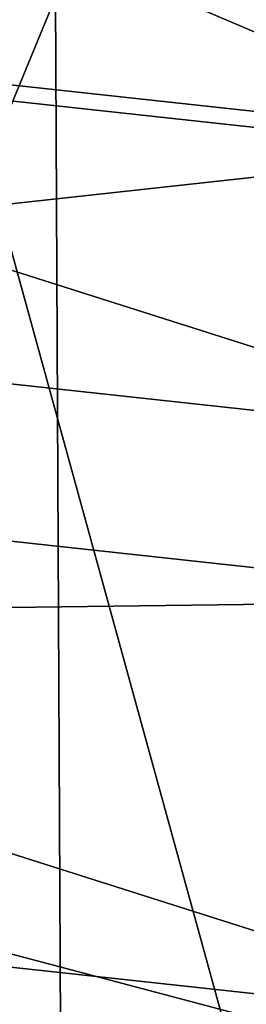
# Model space of a CAD drawing. Header units: millimetres. Extents: x -4.88 to 4.89, y -4.29 to 5.48.
# Tile 162 of 256: x -0.01019 to -0.00476, y -0.5745 to -0.55097. Entities that reach past the tile are written whole.
import ezdxf

# ---------------------------------------------------------------- set-up
doc = ezdxf.new("R2010")
doc.units = ezdxf.units.MM
doc.layers.get('0').update_dxf_attribs({"true_color": 0x5890e1})

msp = doc.modelspace()

# ---------------------------------------------------------------- meshes
at = {"color": 206, "true_color": 0x6c0888}
mesh = msp.add_polyface(dxfattribs=at)
corners = [(-4.61817455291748, 0.5942677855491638, 63.11192321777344), (-0.3076751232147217, 0.5942677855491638, 63.11192321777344), (-0.3070552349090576, 0.5745411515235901, 63.11192321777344), (-0.3076751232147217, 0.5942676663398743, 63.64631652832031), (-0.3070552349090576, 0.5745410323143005, 63.64631652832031), (-4.492310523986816, 0.3112271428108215, 63.62292098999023), (-4.609048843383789, 0.3038826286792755, 63.11192321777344), (-0.3051979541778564, 0.5548924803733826, 63.11192321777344), (-0.3051979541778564, 0.554892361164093, 63.64631652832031), (-4.46566104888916, 0.02930366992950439, 63.62292098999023), (-4.581707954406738, 0.01464360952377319, 63.11192321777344), (-0.3021106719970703, 0.5353990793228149, 63.11192321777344), (-0.3021106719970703, 0.5353990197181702, 63.64631652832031), (-4.421361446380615, -0.2503901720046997, 63.62292098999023), (-4.536259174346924, -0.2723079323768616, 63.11192321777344), (-0.2978050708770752, 0.5161380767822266, 63.11192321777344), (-0.2978050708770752, 0.5161380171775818, 63.64631652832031), (-4.359587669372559, -0.5267506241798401, 63.62292098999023), (-4.472882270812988, -0.5558395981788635, 63.11192321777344), (-0.2922987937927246, 0.4971854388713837, 63.11192321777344), (-0.2922987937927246, 0.4971853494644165, 63.64631652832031), (-4.280582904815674, -0.7986868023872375, 63.62292098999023), (-0.2856135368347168, 0.4786157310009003, 63.64631652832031), (-0.2856135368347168, 0.4786158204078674, 63.11192321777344), (-0.2777750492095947, 0.4605026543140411, 63.64631652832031), (-0.2777755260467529, 0.4605027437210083, 63.11192321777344), (-0.268815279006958, 0.4429174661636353, 63.64631652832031), (-0.268815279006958, 0.44291752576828, 63.11192321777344), (-0.2587685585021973, 0.4259296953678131, 63.64631652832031), (-0.2587685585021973, 0.4259297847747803, 63.11192321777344), (-0.2476754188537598, 0.4096059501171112, 63.64631652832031), (-0.2476754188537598, 0.4096060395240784, 63.11192321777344), (-0.2355785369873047, 0.394011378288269, 63.64631652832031), (-0.2355785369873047, 0.3940114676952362, 63.11192321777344), (-0.2225267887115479, 0.3792068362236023, 63.64631652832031), (-0.2225267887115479, 0.3792069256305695, 63.11192321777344), (-0.2085716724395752, 0.3652509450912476, 63.64631652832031), (-0.2085716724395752, 0.3652510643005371, 63.11192321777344), (-0.1937670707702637, 0.3521991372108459, 63.64631652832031), (-0.1937670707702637, 0.3521992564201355, 63.11192321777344), (-0.1781723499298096, 0.3401025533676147, 63.64631271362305), (-0.1781723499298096, 0.3401026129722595, 63.11192321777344), (-0.161848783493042, 0.3290092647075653, 63.64631652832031), (-0.161848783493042, 0.3290091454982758, 63.11192321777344), (-0.1448607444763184, 0.3189625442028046, 63.64631652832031), (-0.1448607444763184, 0.318962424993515, 63.11192321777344), (-0.1272754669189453, 0.310002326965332, 63.64631652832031), (-0.1272754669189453, 0.3100021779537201, 63.11192321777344), (-0.1091625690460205, 0.3021639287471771, 63.64631652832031), (-0.1091625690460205, 0.3021638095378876, 63.11192321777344), (-0.09059309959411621, 0.295478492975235, 63.64631652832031), (-0.09059309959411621, 0.2954785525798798, 63.11192321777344), (-0.0716402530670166, 0.2899720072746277, 63.64631652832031), (-0.0716402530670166, 0.2899720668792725, 63.11192321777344), (-0.05237913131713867, 0.2856671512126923, 63.64631652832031), (-0.05237936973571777, 0.285667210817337, 63.11192321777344), (-0.03288602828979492, 0.2825792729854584, 63.64631652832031), (-0.03288602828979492, 0.2825789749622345, 63.11192321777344), (-0.01323723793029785, 0.2807220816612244, 63.64631652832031), (-0.01323723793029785, 0.2807217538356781, 63.11192321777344), (0.006489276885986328, 0.2801022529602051, 63.64631652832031), (0.006489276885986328, 0.2801019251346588, 63.11192321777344)]
mesh.append_faces([[corners[k] for k in face] for face in [(1, 4, 2), (3, 5, 4), (2, 8, 7), (4, 9, 8), (7, 12, 11), (8, 13, 12), (11, 16, 15), (12, 17, 16), (15, 20, 19), (16, 21, 20), (19, 22, 23), (23, 24, 25), (25, 26, 27), (27, 28, 29), (29, 30, 31), (31, 32, 33), (33, 34, 35), (35, 36, 37), (37, 38, 39), (39, 40, 41), (41, 42, 43), (43, 44, 45), (45, 46, 47), (47, 48, 49), (49, 50, 51), (51, 52, 53), (53, 54, 55), (55, 56, 57), (57, 58, 59), (59, 60, 61)]], dxfattribs={"vtx0": -1, "color": 206})
mesh.append_faces([[corners[k] for k in face] for face in [(0, 1, 2), (1, 3, 4), (6, 2, 7), (2, 4, 8), (10, 7, 11), (7, 8, 12), (14, 11, 15), (11, 12, 16), (18, 15, 19), (15, 16, 20), (19, 20, 22), (23, 22, 24), (25, 24, 26), (27, 26, 28), (29, 28, 30), (31, 30, 32), (33, 32, 34), (35, 34, 36), (37, 36, 38), (39, 38, 40), (41, 40, 42), (43, 42, 44), (45, 44, 46), (47, 46, 48), (49, 48, 50), (51, 50, 52), (53, 52, 54), (55, 54, 56), (57, 56, 58), (59, 58, 60)]], dxfattribs={"vtx2": -1, "color": 206})
mesh = msp.add_polyface(dxfattribs=at)
corners = [(-4.391827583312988, -0.8348321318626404, 63.11192321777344), (-0.2922987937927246, 0.4971854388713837, 63.11192321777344), (-0.2856135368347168, 0.4786158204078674, 63.11192321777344), (-0.2922987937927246, 0.4971853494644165, 63.64631652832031), (-4.184659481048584, -1.065125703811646, 63.62292098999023), (-0.2856135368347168, 0.4786157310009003, 63.64631652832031), (-4.29341459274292, -1.108184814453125, 63.11192321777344), (-0.2777755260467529, 0.4605027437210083, 63.11192321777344), (-4.072195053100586, -1.325015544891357, 63.62292098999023), (-0.2777750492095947, 0.4605026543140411, 63.64631652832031), (-4.178031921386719, -1.374818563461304, 63.11192321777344), (-0.268815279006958, 0.44291752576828, 63.11192321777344), (-3.943633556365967, -1.577331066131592, 63.62292098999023), (-0.268815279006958, 0.4429174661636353, 63.64631652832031), (-4.046134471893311, -1.633681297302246, 63.11192321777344), (-0.2587685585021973, 0.4259297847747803, 63.11192321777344), (-3.799483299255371, -1.821076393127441, 63.62292098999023), (-0.2587685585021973, 0.4259296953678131, 63.64631652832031), (-3.89824366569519, -1.883751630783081, 63.11192321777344), (-0.2476754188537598, 0.4096060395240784, 63.11192321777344), (-3.640312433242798, -2.055289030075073, 63.62292098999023), (-0.2476754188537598, 0.4096059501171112, 63.64631652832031), (-3.734942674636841, -2.124041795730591, 63.11192321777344), (-0.2355785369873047, 0.3940114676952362, 63.11192321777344), (-3.46674919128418, -2.279045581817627, 63.62292098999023), (-0.2355785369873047, 0.394011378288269, 63.64631652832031), (-3.556875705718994, -2.353604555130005, 63.11192321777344), (-0.2225267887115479, 0.3792069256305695, 63.11192321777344), (-3.279478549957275, -2.491462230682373, 63.62292098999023), (-0.2225267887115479, 0.3792068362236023, 63.64631652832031), (-3.364745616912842, -2.571532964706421, 63.11192321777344), (-0.2085716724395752, 0.3652510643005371, 63.11192321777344), (-3.079240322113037, -2.69170069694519, 63.62292098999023), (-0.2085716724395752, 0.3652509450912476, 63.64631652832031), (-3.159311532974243, -2.776967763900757, 63.11192321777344), (-0.1937670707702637, 0.3521992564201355, 63.11192321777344), (-2.866823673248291, -2.878971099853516, 63.62292098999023), (-0.1937670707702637, 0.3521991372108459, 63.64631652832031), (-2.941382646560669, -2.969097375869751, 63.11192321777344), (-0.1781723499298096, 0.3401026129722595, 63.11192321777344), (-2.643067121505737, -3.052534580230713, 63.62292098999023), (-0.1781723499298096, 0.3401025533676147, 63.64631271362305), (-2.711820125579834, -3.147164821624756, 63.11192321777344), (-0.161848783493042, 0.3290091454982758, 63.11192321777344), (-2.471529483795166, -3.310465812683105, 63.11192321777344), (-2.408854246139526, -3.211705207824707, 63.62292098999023), (-0.161848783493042, 0.3290092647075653, 63.64631652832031), (-0.1448607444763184, 0.318962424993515, 63.11192321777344), (-2.22145938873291, -3.458357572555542, 63.11192321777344), (-2.165109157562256, -3.355855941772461, 63.62292098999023), (-0.1448607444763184, 0.3189625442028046, 63.64631652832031), (-0.1272754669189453, 0.3100021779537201, 63.11192321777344), (-1.962596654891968, -3.590254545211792, 63.11192321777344), (-1.912793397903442, -3.484417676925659, 63.62292098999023), (-0.1272754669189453, 0.310002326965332, 63.64631652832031), (-0.1091625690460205, 0.3021638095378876, 63.11192321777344), (-1.695963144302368, -3.705637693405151, 63.11192321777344), (-1.652904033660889, -3.596882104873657, 63.62292098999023), (-0.1091625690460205, 0.3021639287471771, 63.64631652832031), (-0.09059309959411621, 0.2954785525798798, 63.11192321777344), (-1.422610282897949, -3.804050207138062, 63.11192321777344), (-1.386464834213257, -3.692805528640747, 63.62292098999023), (-0.09059309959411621, 0.295478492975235, 63.64631652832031), (-0.0716402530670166, 0.2899720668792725, 63.11192321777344), (-1.143618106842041, -3.88510537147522, 63.11192321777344), (-1.114529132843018, -3.771810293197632, 63.62292098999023), (-0.0716402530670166, 0.2899720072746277, 63.64631652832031), (-0.05237936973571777, 0.285667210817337, 63.11192321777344), (-0.8600859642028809, -3.948482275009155, 63.11192321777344), (-0.8381679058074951, -3.833584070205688, 63.62292098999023), (-0.05237913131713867, 0.2856671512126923, 63.64631652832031), (-0.03288602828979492, 0.2825789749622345, 63.11192321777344), (-0.573134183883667, -3.99393105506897, 63.11192321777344), (-0.558474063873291, -3.877884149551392, 63.62292098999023), (-0.03288602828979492, 0.2825792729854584, 63.64631652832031), (-0.01323723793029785, 0.2807217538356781, 63.11192321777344), (-0.2765510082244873, -3.90453314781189, 63.62292098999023), (-0.01323723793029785, 0.2807220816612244, 63.64631652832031), (-0.28389573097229, -4.0212721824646, 63.11192321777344), (0.006489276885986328, 0.2801019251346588, 63.11192321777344), (0.00648951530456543, -3.913428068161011, 63.62292098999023), (0.006489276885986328, 0.2801022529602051, 63.64631652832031)]
mesh.append_faces([[corners[k] for k in face] for face in [(3, 4, 5), (5, 8, 9), (9, 12, 13), (13, 16, 17), (17, 20, 21), (21, 24, 25), (25, 28, 29), (29, 32, 33), (33, 36, 37), (37, 40, 41), (42, 43, 44), (41, 45, 46), (44, 47, 48), (46, 49, 50), (48, 51, 52), (50, 53, 54), (52, 55, 56), (54, 57, 58), (56, 59, 60), (58, 61, 62), (60, 63, 64), (62, 65, 66), (64, 67, 68), (66, 69, 70), (68, 71, 72), (70, 73, 74), (74, 76, 77), (77, 80, 81)]], dxfattribs={"vtx0": -1, "color": 206})
mesh.append_faces([[corners[k] for k in face] for face in [(0, 1, 2), (6, 2, 7), (10, 7, 11), (14, 11, 15), (18, 15, 19), (22, 19, 23), (26, 23, 27), (30, 27, 31), (34, 31, 35), (38, 35, 39), (37, 36, 40), (42, 39, 43), (41, 40, 45), (44, 43, 47), (46, 45, 49), (48, 47, 51), (50, 49, 53), (52, 51, 55), (54, 53, 57), (56, 55, 59), (58, 57, 61), (60, 59, 63), (62, 61, 65), (64, 63, 67), (66, 65, 69), (68, 67, 71), (70, 69, 73), (72, 71, 75), (74, 73, 76), (78, 75, 79), (77, 76, 80)]], dxfattribs={"vtx2": -1, "color": 206})
mesh = msp.add_polyface(dxfattribs=at)
corners = [(-1.183853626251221, -4.041811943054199, 63.15747451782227), (-0.8883390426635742, -4.096590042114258, 63.15002822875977), (-0.89040207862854, -4.107405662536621, 63.15747451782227), (-1.18111515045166, -4.031147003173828, 63.15002822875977), (-0.8861451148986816, -4.085089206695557, 63.14316177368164), (-1.178203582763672, -4.019806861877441, 63.14316177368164), (-0.8838181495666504, -4.072889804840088, 63.13690185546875), (-1.175114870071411, -4.007777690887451, 63.13690185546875), (-0.881354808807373, -4.059978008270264, 63.13127517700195), (-1.17184591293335, -3.99504542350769, 63.13127517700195), (-0.8787531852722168, -4.046339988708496, 63.12630844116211), (-1.168393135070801, -3.981597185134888, 63.12630844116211), (-0.8760104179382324, -4.031961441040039, 63.12203216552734), (-1.164752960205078, -3.967419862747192, 63.12203216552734), (-0.8731238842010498, -4.016829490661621, 63.11847305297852), (-1.160921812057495, -3.952498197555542, 63.11847305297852), (-0.8700907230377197, -4.00092887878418, 63.11565399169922), (-1.156896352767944, -3.936820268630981, 63.11565399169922), (-0.8669083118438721, -3.984246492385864, 63.11360168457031), (-1.15267276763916, -3.920370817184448, 63.11360168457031), (-0.8635745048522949, -3.966768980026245, 63.11235046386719), (-1.148247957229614, -3.903136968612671, 63.11235046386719), (-0.8600859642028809, -3.948482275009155, 63.11192321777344), (-1.114529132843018, -3.771810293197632, 63.62292098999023), (-0.8644692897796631, -3.971461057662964, 63.97383117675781), (-0.8381679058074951, -3.833584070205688, 63.62292098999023), (-1.149435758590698, -3.907763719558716, 63.97383117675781), (-0.8557019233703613, -3.925502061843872, 65.01727294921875), (-1.137799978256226, -3.862445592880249, 65.01727294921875), (-0.9083049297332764, -4.201255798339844, 65.22996520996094), (-0.5873603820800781, -4.106542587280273, 63.13127517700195), (-0.5856201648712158, -4.092767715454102, 63.12630844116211), (-0.5837855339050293, -4.078245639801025, 63.12203216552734), (-0.5818548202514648, -4.062962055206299, 63.11847305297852), (-0.5798261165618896, -4.046902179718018, 63.11565399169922), (-0.5776975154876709, -4.030053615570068, 63.11360168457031), (-0.575467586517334, -4.012401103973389, 63.11235046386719), (-0.573134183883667, -3.99393105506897, 63.11192321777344), (-0.576066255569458, -4.017139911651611, 63.97383117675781), (-0.558474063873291, -3.877884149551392, 63.62292098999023), (-0.5702018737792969, -3.970721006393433, 65.01727294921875), (-0.6053860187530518, -4.249233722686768, 65.22996520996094), (-0.2882645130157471, -4.090713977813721, 63.11847305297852), (-0.287247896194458, -4.074559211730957, 63.11565399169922), (-0.2861816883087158, -4.057609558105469, 63.11360168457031), (-0.2850644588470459, -4.039852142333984, 63.11235046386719), (-0.28389573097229, -4.0212721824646, 63.11192321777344), (-0.01323723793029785, 0.2807217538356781, 63.11192321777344), (-0.2853641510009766, -4.044619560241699, 63.97383117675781), (-0.2765510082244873, -3.90453314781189, 63.62292098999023), (-0.282426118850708, -3.997923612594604, 65.01727294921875), (-0.3000528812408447, -4.278096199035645, 65.22996520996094), (0.00648951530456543, -4.083790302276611, 63.11565399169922), (0.00648951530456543, -4.066807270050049, 63.11360168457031), (0.00648951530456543, -4.049014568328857, 63.11235046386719), (0.00648951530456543, -4.030397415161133, 63.11192321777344), (0.006489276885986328, 0.2801019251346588, 63.11192321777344), (0.00648951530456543, -4.053791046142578, 63.97383117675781), (0.00648951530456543, -3.913428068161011, 63.62292098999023), (0.006489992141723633, -4.007003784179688, 65.01727294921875)]
mesh.append_faces([[corners[k] for k in face] for face in [(0, 1, 2), (3, 4, 1), (5, 6, 4), (7, 8, 6), (9, 10, 8), (11, 12, 10), (13, 14, 12), (15, 16, 14), (17, 18, 16), (19, 20, 18), (21, 22, 20), (23, 24, 25), (26, 27, 24), (28, 29, 27), (10, 32, 31), (12, 33, 32), (14, 34, 33), (16, 35, 34), (18, 36, 35), (20, 37, 36), (25, 38, 39), (24, 40, 38), (27, 41, 40), (33, 43, 42), (34, 44, 43), (35, 45, 44), (36, 46, 45), (37, 47, 46), (39, 48, 49), (38, 50, 48), (40, 51, 50), (43, 53, 52), (44, 54, 53), (45, 55, 54), (46, 56, 55), (49, 57, 58), (48, 59, 57)]], dxfattribs={"vtx0": -1, "color": 206})
mesh.append_faces([[corners[k] for k in face] for face in [(6, 8, 30), (8, 10, 31), (10, 12, 32), (12, 14, 33), (14, 16, 34), (16, 18, 35), (18, 20, 36), (20, 22, 37), (25, 24, 38), (24, 27, 40), (32, 33, 42), (33, 34, 43), (34, 35, 44), (35, 36, 45), (36, 37, 46), (39, 38, 48), (38, 40, 50), (42, 43, 52), (43, 44, 53), (44, 45, 54), (45, 46, 55), (49, 48, 57), (48, 50, 59)]], dxfattribs={"vtx2": -1, "color": 206})
mesh = msp.add_polyface(dxfattribs=at)
corners = [(1.192092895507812e-07, -0.7661779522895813, -7.897031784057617), (1.192092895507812e-07, -0.05204856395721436, -7.897032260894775), (-0.003268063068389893, -0.05194587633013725, -7.897032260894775), (5.960464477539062e-08, -0.05204861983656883, -8.298449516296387), (-0.003268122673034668, -0.05194593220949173, -8.298449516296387), (-0.04689186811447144, -0.7453257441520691, -8.280876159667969), (-0.04810869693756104, -0.7646660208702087, -7.897031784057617), (-0.006523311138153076, -0.05163818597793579, -7.897032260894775), (-0.006523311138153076, -0.05163824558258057, -8.298449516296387), (-0.09359872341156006, -0.7409106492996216, -8.280876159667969), (-0.09602749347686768, -0.7601364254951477, -7.897031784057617), (-0.009752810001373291, -0.05112673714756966, -7.897032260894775), (-0.009752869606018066, -0.05112673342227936, -8.298449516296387), (-0.1399362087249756, -0.7335715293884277, -8.280876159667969), (-0.1435673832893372, -0.7526067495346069, -7.897031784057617), (-0.01294386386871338, -0.05041338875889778, -7.897032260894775), (-0.01294386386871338, -0.05041338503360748, -8.298449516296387), (-0.1857213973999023, -0.7233372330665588, -8.280876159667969), (-0.1905406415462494, -0.7421069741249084, -7.897031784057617), (-0.01608377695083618, -0.04950118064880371, -7.897032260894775), (-0.01608377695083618, -0.04950117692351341, -8.298449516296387), (-0.2307736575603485, -0.7102484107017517, -8.280876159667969), (-0.01916021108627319, -0.04839358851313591, -8.298449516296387), (-0.01916021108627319, -0.04839355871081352, -7.897032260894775), (-0.02216100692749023, -0.04709501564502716, -8.298449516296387), (-0.02216100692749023, -0.04709498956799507, -7.897032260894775), (-0.02507448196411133, -0.04561061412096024, -8.298449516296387), (-0.02507442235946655, -0.04561058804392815, -7.897032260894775), (-0.02788877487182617, -0.04394615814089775, -8.298449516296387), (-0.02788877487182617, -0.04394612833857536, -7.897032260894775), (-0.0305931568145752, -0.04210827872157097, -8.298449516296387), (-0.0305931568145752, -0.04210828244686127, -7.897032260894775), (-0.03317677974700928, -0.04010424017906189, -8.298449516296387), (-0.03317677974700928, -0.04010424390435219, -7.897032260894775), (-0.03562945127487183, -0.03794191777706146, -8.298449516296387), (-0.03562945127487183, -0.03794192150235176, -7.897032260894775), (-0.03794163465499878, -0.03562984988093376, -8.298449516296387), (-0.037941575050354, -0.03562985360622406, -7.897032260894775), (-0.0401039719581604, -0.03317718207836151, -8.298449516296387), (-0.04010385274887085, -0.03317718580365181, -7.897032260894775), (-0.04210799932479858, -0.03059359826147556, -8.298449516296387), (-0.04210799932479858, -0.03059360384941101, -7.897032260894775), (-0.04394590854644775, -0.02788917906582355, -8.298449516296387), (-0.04394584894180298, -0.027889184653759, -7.897032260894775), (-0.04561030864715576, -0.02507478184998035, -8.298449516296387), (-0.04561024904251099, -0.0250747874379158, -7.897032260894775), (-0.04709476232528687, -0.02216143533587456, -8.298449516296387), (-0.04709476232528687, -0.02216144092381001, -7.897032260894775), (-0.04839342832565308, -0.01916060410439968, -8.298449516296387), (-0.04839342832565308, -0.01916060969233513, -7.897032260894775), (-0.04950094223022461, -0.01608413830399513, -8.298449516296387), (-0.04950094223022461, -0.01608414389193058, -7.897032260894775), (-0.05041319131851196, -0.01294419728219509, -8.298449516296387), (-0.05041319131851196, -0.01294420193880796, -7.897032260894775), (-0.05112648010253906, -0.009753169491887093, -8.298449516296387), (-0.05112648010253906, -0.009753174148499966, -7.897032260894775), (-0.05163800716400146, -0.006523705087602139, -8.298449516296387), (-0.05163800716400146, -0.006523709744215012, -7.897032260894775), (-0.05194568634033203, -0.003268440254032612, -8.298449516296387), (-0.05194568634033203, -0.003268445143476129, -7.897032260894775), (-0.05204838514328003, -3.08565432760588e-07, -8.298449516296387), (-0.05204838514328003, -3.121929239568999e-07, -7.897032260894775)]
mesh.append_faces([[corners[k] for k in face] for face in [(1, 4, 2), (3, 5, 4), (2, 8, 7), (4, 9, 8), (7, 12, 11), (8, 13, 12), (11, 16, 15), (12, 17, 16), (15, 20, 19), (16, 21, 20), (19, 22, 23), (23, 24, 25), (25, 26, 27), (27, 28, 29), (29, 30, 31), (31, 32, 33), (33, 34, 35), (35, 36, 37), (37, 38, 39), (39, 40, 41), (41, 42, 43), (43, 44, 45), (45, 46, 47), (47, 48, 49), (49, 50, 51), (51, 52, 53), (53, 54, 55), (55, 56, 57), (57, 58, 59), (59, 60, 61)]], dxfattribs={"vtx0": -1, "color": 206})
mesh.append_faces([[corners[k] for k in face] for face in [(0, 1, 2), (1, 3, 4), (6, 2, 7), (2, 4, 8), (10, 7, 11), (7, 8, 12), (14, 11, 15), (11, 12, 16), (18, 15, 19), (15, 16, 20), (19, 20, 22), (23, 22, 24), (25, 24, 26), (27, 26, 28), (29, 28, 30), (31, 30, 32), (33, 32, 34), (35, 34, 36), (37, 36, 38), (39, 38, 40), (41, 40, 42), (43, 42, 44), (45, 44, 46), (47, 46, 48), (49, 48, 50), (51, 50, 52), (53, 52, 54), (55, 54, 56), (57, 56, 58), (59, 58, 60)]], dxfattribs={"vtx2": -1, "color": 206})
mesh = msp.add_polyface(dxfattribs=at)
corners = [(1.192092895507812e-07, -0.7661779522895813, -7.897031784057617), (-0.003268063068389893, -0.05194587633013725, -7.897032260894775), (-0.04810869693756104, -0.7646660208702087, -7.897031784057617), (5.960464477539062e-08, -0.05204861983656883, -8.298449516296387), (5.960464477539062e-08, -0.7467994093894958, -8.280876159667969), (-0.04689186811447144, -0.7453257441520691, -8.280876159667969), (-0.006523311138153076, -0.05163818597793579, -7.897032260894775), (-0.09602749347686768, -0.7601364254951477, -7.897031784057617), (-0.003268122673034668, -0.05194593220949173, -8.298449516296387), (-0.09359872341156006, -0.7409106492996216, -8.280876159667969), (-0.009752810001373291, -0.05112673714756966, -7.897032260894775), (-0.1435673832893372, -0.7526067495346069, -7.897031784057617), (-0.006523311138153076, -0.05163824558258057, -8.298449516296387), (-0.1399362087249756, -0.7335715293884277, -8.280876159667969), (-0.01294386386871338, -0.05041338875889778, -7.897032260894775), (-0.1905406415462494, -0.7421069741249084, -7.897031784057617), (-0.009752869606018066, -0.05112673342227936, -8.298449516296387), (-0.1857213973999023, -0.7233372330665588, -8.280876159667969), (-0.01608377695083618, -0.04950118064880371, -7.897032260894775), (-0.2367619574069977, -0.7286784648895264, -7.897031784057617), (-0.01294386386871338, -0.05041338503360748, -8.298449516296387), (-0.2307736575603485, -0.7102484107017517, -8.280876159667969), (-0.01916021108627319, -0.04839355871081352, -7.897032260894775), (-0.2820488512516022, -0.712374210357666, -7.897031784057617), (-0.01608377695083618, -0.04950117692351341, -8.298449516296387), (-0.2749151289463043, -0.6943564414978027, -8.280876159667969), (-0.02216100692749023, -0.04709498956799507, -7.897032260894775), (-0.3262226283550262, -0.6932584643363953, -7.897031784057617), (-0.01916021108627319, -0.04839358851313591, -8.298449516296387), (-0.3179716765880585, -0.6757242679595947, -8.280876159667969), (-0.02507442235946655, -0.04561058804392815, -7.897032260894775), (-0.3691089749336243, -0.6714068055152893, -7.897031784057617), (-0.02216100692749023, -0.04709501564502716, -8.298449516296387), (-0.3597733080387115, -0.6544252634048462, -8.280876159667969), (-0.02788877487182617, -0.04394612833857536, -7.897032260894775), (-0.4105383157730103, -0.6469055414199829, -7.897031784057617), (-0.02507448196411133, -0.04561061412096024, -8.298449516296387), (-0.4001548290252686, -0.6305437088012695, -8.280876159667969), (-0.4152780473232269, -0.6543741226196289, -7.899833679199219), (-0.4538935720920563, -0.6247309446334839, -7.898294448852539), (-0.4555473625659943, -0.6270071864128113, -7.899833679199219), (-0.4137704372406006, -0.6519985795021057, -7.898294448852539), (-0.4521609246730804, -0.6223461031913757, -7.897353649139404), (-0.4121909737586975, -0.6495096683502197, -7.897353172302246), (-0.4503480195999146, -0.6198508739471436, -7.897031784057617), (-0.0305931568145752, -0.04210828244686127, -7.897032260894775), (-0.02788877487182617, -0.04394615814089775, -8.298449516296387), (-0.4389576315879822, -0.6041733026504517, -8.280877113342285), (-0.4126150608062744, -0.6501779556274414, -8.544468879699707), (-0.45262610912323, -0.622986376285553, -8.544468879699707), (-0.4480700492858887, -0.6167153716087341, -10.83539962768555), (-0.4689261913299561, -0.6454215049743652, -7.950438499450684), (-0.4680493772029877, -0.6442146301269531, -7.943661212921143), (-0.5075763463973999, -0.6135543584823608, -7.943661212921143), (-0.4671087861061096, -0.6429200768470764, -7.937257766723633), (-0.5065563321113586, -0.6123213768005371, -7.937257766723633), (-0.4661030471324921, -0.6415358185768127, -7.931249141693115), (-0.5054656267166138, -0.611003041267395, -7.931249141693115), (-0.4650307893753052, -0.6400599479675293, -7.925655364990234), (-0.5043028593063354, -0.6095974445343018, -7.925655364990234), (-0.4638906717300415, -0.6384906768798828, -7.920496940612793), (-0.5030664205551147, -0.6081028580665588, -7.920496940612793), (-0.4626812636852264, -0.6368260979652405, -7.915794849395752), (-0.501754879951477, -0.606517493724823, -7.915794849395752), (-0.4614012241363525, -0.6350643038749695, -7.911568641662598), (-0.5003668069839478, -0.604839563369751, -7.911568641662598), (-0.4600492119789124, -0.633203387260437, -7.907838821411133), (-0.4989005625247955, -0.60306715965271, -7.907838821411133), (-0.4586237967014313, -0.631241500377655, -7.904626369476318), (-0.4973547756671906, -0.601198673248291, -7.904626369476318), (-0.4571236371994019, -0.629176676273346, -7.901950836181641), (-0.4957279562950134, -0.5992321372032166, -7.901950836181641), (-0.4940185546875, -0.5971658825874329, -7.899833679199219), (-0.4922251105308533, -0.5949979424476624, -7.898294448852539), (-0.4903461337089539, -0.5927265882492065, -7.897353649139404), (-0.4883801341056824, -0.5903501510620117, -7.897031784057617), (-0.03317677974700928, -0.04010424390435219, -7.897032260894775), (-0.0305931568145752, -0.04210827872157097, -8.298449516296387), (-0.47602778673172, -0.5754187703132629, -8.280877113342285), (-0.4908505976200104, -0.5933364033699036, -8.544468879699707), (-0.4859097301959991, -0.5873639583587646, -10.83539962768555), (-0.4754070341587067, -0.6543415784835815, -10.99516296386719), (-0.5155553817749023, -0.6231993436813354, -10.99516296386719), (-0.03562945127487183, -0.03794192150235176, -7.897032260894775), (-0.5244848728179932, -0.5585196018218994, -7.897031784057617), (-0.03317677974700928, -0.04010424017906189, -8.298449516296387), (-0.511219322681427, -0.5443932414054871, -8.280877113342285), (-0.037941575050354, -0.03562985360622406, -7.897032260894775), (-0.5585196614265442, -0.5244848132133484, -7.897031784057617), (-0.03562945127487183, -0.03794191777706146, -8.298449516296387), (-0.5443933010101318, -0.5112192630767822, -8.280877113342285), (-0.04010385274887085, -0.03317718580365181, -7.897032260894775), (-0.5903499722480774, -0.4883803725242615, -7.897031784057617), (-0.03794163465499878, -0.03562984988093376, -8.298449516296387), (-0.5754185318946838, -0.4760280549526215, -8.280877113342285), (-0.04210799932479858, -0.03059360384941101, -7.897032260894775), (-0.6198506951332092, -0.450348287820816, -7.897031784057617)]
mesh.append_faces([[corners[k] for k in face] for face in [(0, 1, 2), (2, 6, 7), (7, 10, 11), (11, 14, 15), (15, 18, 19), (19, 22, 23), (23, 26, 27), (27, 30, 31), (31, 34, 35), (38, 39, 40), (41, 42, 39), (43, 44, 42), (35, 45, 44), (37, 49, 47), (48, 50, 49), (68, 71, 69), (70, 72, 71), (40, 73, 72), (39, 74, 73), (42, 75, 74), (44, 76, 75), (47, 79, 78), (49, 80, 79), (50, 82, 80), (75, 83, 84), (84, 87, 88), (88, 91, 92), (92, 95, 96)]], dxfattribs={"vtx0": -1, "color": 206})
mesh.append_faces([[corners[k] for k in face] for face in [(3, 4, 5), (8, 5, 9), (12, 9, 13), (16, 13, 17), (20, 17, 21), (24, 21, 25), (28, 25, 29), (32, 29, 33), (36, 33, 37), (46, 37, 47), (37, 48, 49), (51, 52, 53), (52, 54, 55), (54, 56, 57), (56, 58, 59), (58, 60, 61), (60, 62, 63), (62, 64, 65), (64, 66, 67), (66, 68, 69), (68, 70, 71), (70, 40, 72), (40, 39, 73), (39, 42, 74), (42, 44, 75), (77, 47, 78), (47, 49, 79), (49, 50, 80), (50, 81, 82), (85, 78, 86), (89, 86, 90), (93, 90, 94)]], dxfattribs={"vtx2": -1, "color": 206})
at = {"color": 213, "true_color": 0xc458e1}
mesh = msp.add_polyface(dxfattribs=at)
corners = [(7.152557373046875e-07, -0.5942050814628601, -9.400459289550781), (7.152557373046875e-07, -0.4846972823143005, -9.391846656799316), (-0.0304335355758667, -0.483740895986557, -9.391846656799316), (8.344650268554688e-07, -0.3729406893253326, -9.384832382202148), (-0.02341628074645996, -0.3722048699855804, -9.384832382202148), (8.344650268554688e-07, -0.4314976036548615, -9.753114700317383), (8.344650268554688e-07, -0.5278117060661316, -9.78031063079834), (-0.03314065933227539, -0.5267702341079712, -9.78031063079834), (-0.02709305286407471, -0.4306462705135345, -9.753114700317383), (-0.03730964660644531, -0.5930326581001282, -9.400459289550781), (-0.06074798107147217, -0.4808754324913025, -9.391846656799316), (-0.04674112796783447, -0.370000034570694, -9.384832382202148), (-0.06615161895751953, -0.5236498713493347, -9.78031063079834), (-0.05408024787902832, -0.4280951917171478, -9.753114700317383), (-0.07447302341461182, -0.589519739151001, -9.400459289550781), (-0.09082245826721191, -0.4761120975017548, -9.391846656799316), (-0.06988120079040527, -0.3663350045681, -9.384832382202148), (-0.09890115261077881, -0.5184628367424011, -9.78031063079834), (-0.08085370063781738, -0.4238547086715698, -9.753114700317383), (-0.111342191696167, -0.5836802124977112, -9.400459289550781), (-0.1205387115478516, -0.4694698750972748, -9.391846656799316), (-0.1477721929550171, -0.5755372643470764, -9.400459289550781), (-0.09274590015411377, -0.3612242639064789, -9.384832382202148), (-0.1312606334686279, -0.5112297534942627, -9.78031063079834), (-0.1073082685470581, -0.4179415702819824, -9.753114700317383), (-0.1497790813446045, -0.4609746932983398, -9.391846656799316), (-0.1836187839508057, -0.5651228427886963, -9.400459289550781), (-0.1152443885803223, -0.35468789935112, -9.384832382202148), (-0.1631019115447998, -0.5019789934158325, -9.78031063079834), (-0.1333394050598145, -0.4103788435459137, -9.753114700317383), (-0.1928354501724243, -0.5934892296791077, -9.807679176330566), (-0.1784284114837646, -0.45066037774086, -9.391846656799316), (-0.2187409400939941, -0.5524781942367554, -9.400459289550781), (-0.1372880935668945, -0.3467517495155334, -9.384832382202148), (-0.1942998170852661, -0.4907471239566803, -9.78031063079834), (-0.1588441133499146, -0.4011965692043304, -9.753114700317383), (-0.2297205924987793, -0.5802098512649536, -9.807679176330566), (-0.2063735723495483, -0.4385675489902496, -9.391846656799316), (-0.1587898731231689, -0.3374470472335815, -9.384832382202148), (-0.2247307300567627, -0.4775785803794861, -9.78031063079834), (-0.1837221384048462, -0.3904310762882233, -9.753114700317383), (-0.2542747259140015, -0.4625251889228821, -9.78031063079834), (-0.2078750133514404, -0.3781245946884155, -9.753114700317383)]
mesh.append_faces([[corners[k] for k in face] for face in [(1, 4, 2), (5, 7, 8), (2, 11, 10), (8, 12, 13), (10, 16, 15), (13, 17, 18), (19, 20, 21), (15, 22, 20), (18, 23, 24), (21, 25, 26), (20, 27, 25), (24, 28, 29), (23, 30, 28), (26, 31, 32), (25, 33, 31), (29, 34, 35), (28, 36, 34), (31, 38, 37), (35, 39, 40), (40, 41, 42)]], dxfattribs={"vtx0": -1, "color": 213})
mesh.append_faces([[corners[k] for k in face] for face in [(0, 1, 2), (1, 3, 4), (5, 6, 7), (9, 2, 10), (2, 4, 11), (8, 7, 12), (14, 10, 15), (10, 11, 16), (13, 12, 17), (19, 15, 20), (18, 17, 23), (21, 20, 25), (24, 23, 28), (26, 25, 31), (29, 28, 34), (32, 31, 37), (35, 34, 39)]], dxfattribs={"vtx2": -1, "color": 213})
at = {"color": 18, "true_color": 0x000000}
mesh = msp.add_polyface(dxfattribs=at)
corners = [(0.00264325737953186, -0.5103152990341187, -14.05841636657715), (-0.08875977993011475, -0.5003741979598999, -14.05841636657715), (-0.09236611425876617, -0.5202007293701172, -14.37745571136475), (0.002643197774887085, -0.5305340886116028, -14.37745571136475), (-0.09569957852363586, -0.5385271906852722, -14.68737602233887), (0.00264313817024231, -0.5492230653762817, -14.68737602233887), (-0.09848734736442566, -0.5538533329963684, -14.97905540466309), (0.002643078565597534, -0.5648524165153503, -14.97905540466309), (-0.1007293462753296, -0.5661793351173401, -15.25249671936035), (0.002643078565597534, -0.5774222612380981, -15.25249671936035), (-0.1024256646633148, -0.5755050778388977, -15.50769805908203), (0.002643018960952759, -0.5869325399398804, -15.50769805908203), (-0.1035762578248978, -0.5818305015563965, -15.74465942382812), (0.002642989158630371, -0.5933830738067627, -15.74465942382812), (-0.1041811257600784, -0.585155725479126, -15.96338272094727), (0.002642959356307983, -0.596774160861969, -15.96338272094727), (-0.1042402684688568, -0.5854807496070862, -16.16386413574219), (0.002642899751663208, -0.5971055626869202, -16.16386413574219), (-0.1037536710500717, -0.5828055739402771, -16.34610748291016), (0.002642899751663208, -0.5943774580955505, -16.34610748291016), (-0.1025878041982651, -0.5763958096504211, -16.5080394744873), (0.002642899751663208, -0.5878408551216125, -16.5080394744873), (-0.100609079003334, -0.5655171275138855, -16.6475887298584), (0.00264286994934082, -0.5767470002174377, -16.6475887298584), (-0.09781748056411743, -0.5501695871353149, -16.76475715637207), (0.00264286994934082, -0.5610958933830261, -16.76475715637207), (-0.09421305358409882, -0.5303532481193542, -16.85954284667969), (0.002642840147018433, -0.5408874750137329, -16.85954284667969), (-0.08999612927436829, -0.5071694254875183, -16.93505477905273), (0.002642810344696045, -0.5172450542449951, -16.93505477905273), (-0.08536705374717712, -0.4817197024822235, -16.99439811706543), (0.002642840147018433, -0.4912918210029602, -16.99439811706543), (-0.0897662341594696, -0.50589919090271, -25.6685619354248), (0.002641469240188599, -0.5159499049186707, -25.6685619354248), (0.002641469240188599, -0.4673202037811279, -25.64297103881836), (-0.0965435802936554, -0.5431594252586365, -25.69252014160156), (0.002641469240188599, -0.5539472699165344, -25.69252014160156), (-0.1005591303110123, -0.5652360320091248, -25.71652412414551), (0.002641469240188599, -0.5764606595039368, -25.71652412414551), (-0.1018129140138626, -0.5721290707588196, -25.74057769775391), (0.002641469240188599, -0.5834901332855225, -25.74057579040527), (-0.1003049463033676, -0.563838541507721, -25.76467704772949), (0.002641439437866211, -0.5750354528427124, -25.76467704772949), (-0.0966121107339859, -0.5435360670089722, -25.78770446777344), (0.002641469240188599, -0.5543313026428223, -25.7877025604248), (-0.09131129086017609, -0.5143934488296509, -25.80853271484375), (0.002641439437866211, -0.5246121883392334, -25.80853271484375), (-0.08440250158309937, -0.4764106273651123, -25.82716178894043), (0.002641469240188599, -0.4858779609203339, -25.82716178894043)]
mesh.append_faces([[corners[k] for k in face] for face in [(0, 1, 2), (2, 3, 0), (4, 5, 3), (3, 2, 4), (5, 4, 6), (6, 7, 5), (8, 9, 7), (7, 6, 8), (9, 8, 10), (10, 11, 9), (12, 13, 11), (14, 15, 13), (16, 17, 15), (18, 19, 17), (20, 21, 19), (21, 20, 22), (22, 23, 21), (24, 25, 23), (23, 22, 24), (25, 24, 26), (26, 27, 25), (28, 29, 27), (27, 26, 28), (29, 28, 30), (30, 31, 29), (32, 33, 34), (35, 36, 33), (33, 32, 35), (36, 35, 37), (37, 38, 36), (39, 40, 38), (38, 37, 39), (40, 39, 41), (41, 42, 40), (43, 44, 42), (42, 41, 43), (44, 43, 45), (45, 46, 44), (47, 48, 46), (46, 45, 47)]], dxfattribs={"vtx2": -1, "color": 18})
at = {"color": 213, "true_color": 0xc458e1}
mesh = msp.add_polyface(dxfattribs=at)
corners = [(7.152557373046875e-07, -0.7015780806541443, -9.410802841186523), (7.152557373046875e-07, -0.5942050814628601, -9.400459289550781), (-0.03730964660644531, -0.5930326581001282, -9.400459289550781), (-0.04405176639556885, -0.7001937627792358, -9.410802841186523), (-0.0304335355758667, -0.483740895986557, -9.391846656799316), (8.344650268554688e-07, -0.5278117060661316, -9.78031063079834), (8.344650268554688e-07, -0.6240313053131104, -9.807680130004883), (-0.03918242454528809, -0.6227999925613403, -9.807680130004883), (-0.03314065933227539, -0.5267702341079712, -9.78031063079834), (8.344650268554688e-07, -0.7201330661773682, -9.835264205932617), (-0.04521656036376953, -0.7187120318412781, -9.835264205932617), (-0.07447302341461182, -0.589519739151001, -9.400459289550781), (-0.08793044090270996, -0.6960460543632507, -9.410802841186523), (-0.06074798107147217, -0.4808754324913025, -9.391846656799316), (-0.07821106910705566, -0.619110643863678, -9.807680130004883), (-0.06615161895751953, -0.5236498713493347, -9.78031063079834), (-0.09025585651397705, -0.7144545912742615, -9.835264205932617), (-0.111342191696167, -0.5836802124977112, -9.400459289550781), (-0.1314618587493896, -0.6891513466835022, -9.410802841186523), (-0.09082245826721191, -0.4761120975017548, -9.391846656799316), (-0.1169309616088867, -0.6129780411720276, -9.807679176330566), (-0.09890115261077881, -0.5184628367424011, -9.78031063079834), (-0.1349385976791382, -0.707377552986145, -9.835264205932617), (-0.151202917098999, -0.7926371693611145, -9.423009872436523), (-0.1744747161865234, -0.6795369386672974, -9.410802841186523), (-0.1477721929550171, -0.5755372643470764, -9.400459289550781), (-0.1551895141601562, -0.6044264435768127, -9.807679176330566), (-0.1312606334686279, -0.5112297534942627, -9.78031063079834), (-0.1790890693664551, -0.6975089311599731, -9.835264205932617), (-0.2006747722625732, -0.7815790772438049, -9.423009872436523), (-0.2167990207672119, -0.6672406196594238, -9.410802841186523), (-0.1836187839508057, -0.5651228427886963, -9.400459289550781), (-0.1928354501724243, -0.5934892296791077, -9.807679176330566), (-0.2225326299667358, -0.6848874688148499, -9.835264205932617), (-0.2521859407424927, -0.7761507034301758, -9.863107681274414), (-0.2187409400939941, -0.5524781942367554, -9.400459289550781), (-0.1631019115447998, -0.5019789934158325, -9.78031063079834), (-0.2297205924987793, -0.5802098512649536, -9.807679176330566)]
mesh.append_faces([[corners[k] for k in face] for face in [(0, 2, 3), (1, 4, 2), (5, 7, 8), (6, 10, 7), (3, 11, 12), (2, 13, 11), (8, 14, 15), (7, 16, 14), (12, 17, 18), (11, 19, 17), (15, 20, 21), (14, 22, 20), (18, 25, 24), (21, 26, 27), (20, 28, 26), (24, 31, 30), (26, 33, 32), (28, 34, 33)]], dxfattribs={"vtx0": -1, "color": 213})
mesh.append_faces([[corners[k] for k in face] for face in [(0, 1, 2), (5, 6, 7), (6, 9, 10), (3, 2, 11), (8, 7, 14), (7, 10, 16), (12, 11, 17), (15, 14, 20), (14, 16, 22), (23, 18, 24), (18, 17, 25), (21, 20, 26), (20, 22, 28), (29, 24, 30), (24, 25, 31), (27, 26, 32), (26, 28, 33), (30, 31, 35), (36, 32, 37)]], dxfattribs={"vtx2": -1, "color": 213})
at = {"color": 18, "true_color": 0x000000}
mesh = msp.add_polyface(dxfattribs=at)
corners = [(-0.1837594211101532, -0.4899870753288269, -14.37745571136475), (-0.09236611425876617, -0.5202007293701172, -14.37745571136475), (-0.08875977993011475, -0.5003741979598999, -14.05841636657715), (-0.190299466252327, -0.5072534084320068, -14.68737602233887), (-0.09569957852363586, -0.5385271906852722, -14.68737602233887), (-0.195768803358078, -0.5216930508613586, -14.97905540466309), (-0.09848734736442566, -0.5538533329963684, -14.97905540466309), (-0.2001674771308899, -0.5333059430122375, -15.25249671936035), (-0.1007293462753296, -0.5661793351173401, -15.25249671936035), (-0.2034954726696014, -0.5420923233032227, -15.50769805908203), (-0.1024256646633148, -0.5755050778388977, -15.50769805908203), (-0.205752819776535, -0.5480518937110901, -15.74465942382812), (-0.1035762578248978, -0.5818305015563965, -15.74465942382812), (0.002643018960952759, -0.5869325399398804, -15.50769805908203), (0.002642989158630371, -0.5933830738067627, -15.74465942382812), (-0.1041811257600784, -0.585155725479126, -15.96338272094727), (-0.2069394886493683, -0.5511847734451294, -15.96338272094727), (-0.2070554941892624, -0.5514910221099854, -16.16386413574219), (-0.1042402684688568, -0.5854807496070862, -16.16386413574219), (0.002642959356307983, -0.596774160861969, -15.96338272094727), (0.002642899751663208, -0.5971055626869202, -16.16386413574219), (-0.1037536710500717, -0.5828055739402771, -16.34610748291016), (-0.2061008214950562, -0.5489705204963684, -16.34610748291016), (-0.2038134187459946, -0.5429315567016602, -16.5080394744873), (-0.1025878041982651, -0.5763958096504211, -16.5080394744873), (0.002642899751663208, -0.5943774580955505, -16.34610748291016), (-0.199931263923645, -0.5326820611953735, -16.6475887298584), (-0.100609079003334, -0.5655171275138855, -16.6475887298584), (-0.1944543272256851, -0.5182223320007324, -16.76475715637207), (-0.09781748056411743, -0.5501695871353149, -16.76475715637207), (-0.1873826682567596, -0.4995522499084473, -16.85954284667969), (-0.09421305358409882, -0.5303532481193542, -16.85954284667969), (-0.1791093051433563, -0.4777094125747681, -16.93505477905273), (-0.08999612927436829, -0.5071694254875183, -16.93505477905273), (-0.1919535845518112, -0.5116174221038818, -25.69252014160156), (-0.0965435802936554, -0.5431594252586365, -25.69252014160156), (-0.0897662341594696, -0.50589919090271, -25.6685619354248), (-0.1786568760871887, -0.4765124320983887, -25.6685619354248), (-0.1998319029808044, -0.5324171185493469, -25.71652412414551), (-0.1005591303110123, -0.5652360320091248, -25.71652412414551), (-0.2022917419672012, -0.5389113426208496, -25.74057579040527), (-0.1018129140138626, -0.5721290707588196, -25.74057769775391), (-0.1993331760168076, -0.5311003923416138, -25.76467704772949), (-0.1003049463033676, -0.563838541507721, -25.76467704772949), (-0.1920880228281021, -0.5119723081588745, -25.7877025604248), (-0.0966121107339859, -0.5435360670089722, -25.78770446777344), (-0.1816881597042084, -0.484515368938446, -25.80853271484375), (-0.09131129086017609, -0.5143934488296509, -25.80853271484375)]
mesh.append_faces([[corners[k] for k in face] for face in [(0, 1, 2), (3, 4, 1), (1, 0, 3), (4, 3, 5), (5, 6, 4), (7, 8, 6), (6, 5, 7), (8, 7, 9), (9, 10, 8), (11, 12, 10), (13, 10, 12), (14, 12, 15), (16, 15, 12), (17, 18, 15), (19, 15, 18), (20, 18, 21), (22, 21, 18), (23, 24, 21), (25, 21, 24), (24, 23, 26), (26, 27, 24), (28, 29, 27), (27, 26, 28), (29, 28, 30), (30, 31, 29), (32, 33, 31), (31, 30, 32), (34, 35, 36), (36, 37, 34), (35, 34, 38), (38, 39, 35), (40, 41, 39), (39, 38, 40), (41, 40, 42), (42, 43, 41), (44, 45, 43), (43, 42, 44), (45, 44, 46), (46, 47, 45)]], dxfattribs={"vtx2": -1, "color": 18})

doc.saveas('drawing.dxf')
